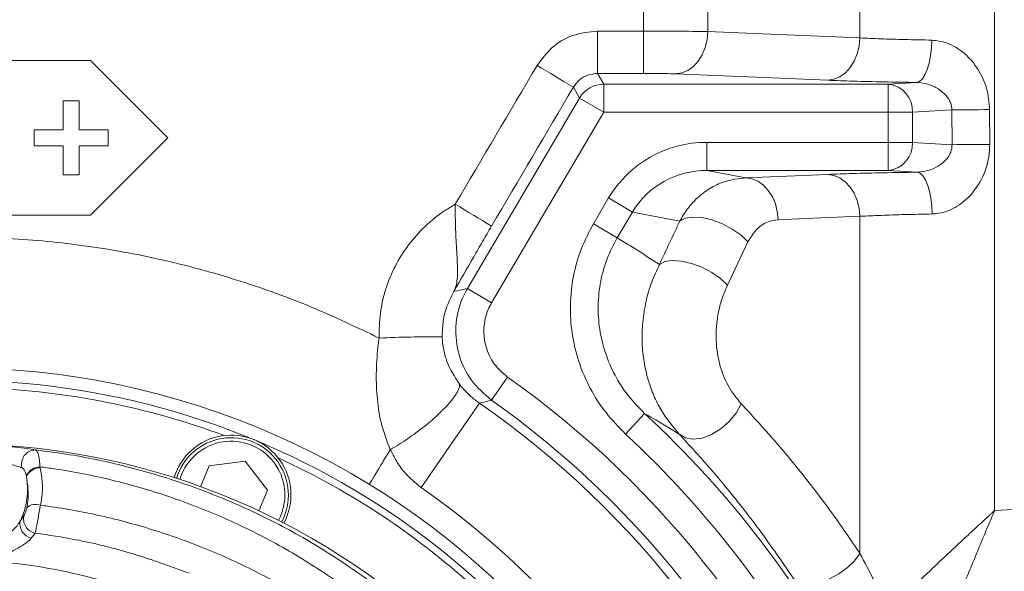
# Model space of a CAD drawing. Header units: millimetres. Extents: x 0 to 8410, y 0 to 5940.
# Tile 225 of 256: x 5324 to 5464, y 3716 to 3794. Entities that reach past the tile are written whole.
import ezdxf

# ---------------------------------------------------------------- set-up
doc = ezdxf.new("R2010")
doc.units = ezdxf.units.MM
doc.header["$LTSCALE"] = 10
doc.styles.add('SLDTEXTSTYLE0', font='TXT', dxfattribs={"width": 0.605})
doc.dimstyles.new('SLDDIMSTYLE0', dxfattribs={"dimtxt": 50, "dimasz": 50, "dimexe": 0, "dimexo": 0.0625, "dimgap": 12.5, "dimtad": 1, "dimtoh": 1, "dimdec": 1, "dimrnd": 1e-09, "dimzin": 12, "dimdsep": 46, "dimtxsty": 'SLDTEXTSTYLE0', "dimsah": 1, "dimcen": 0.09, "dimadec": 0, "dimazin": 0, "dimtfac": 1, "dimtofl": 0, "dimtmove": 0, "dimatfit": 3, "dimfxl": 0, "dimfrac": 2, "dimtolj": 1, "dimtzin": 12, "dimarcsym": 0})

# ---------------------------------------------------------------- blocks, each defined once
blk = doc.blocks.new('*D6')
at = {"color": 7, "linetype": 'Continuous', "lineweight": 0}
for p, q in [((5314.72, 3632.57), (5314.72, 4122.01)), ((6274.72, 3807.57), (6274.72, 4122.01)), ((6274.72, 4107.01), (5314.72, 4107.01))]:
    blk.add_line(p, q, dxfattribs=at)
for points in [[(5314.72, 4107.01), (5364.72, 4099.51), (5364.72, 4114.51)], [(6274.72, 4107.01), (6224.72, 4114.51), (6224.72, 4099.51)]]:
    blk.add_solid(points, dxfattribs=at)
at = {"color": 7, "linetype": 'Continuous', "lineweight": 0, "insert": (5737.44, 4171.46), "char_height": 50, "attachment_point": 1, "style": 'SLDTEXTSTYLE0'}
blk.add_mtext('960', dxfattribs=at)

msp = doc.modelspace()

# ---------------------------------------------------------------- linework, layer by layer
at = {"color": 8, "linetype": 'Continuous', "lineweight": 0}
for p, q in [((5412.404109, 3792.772168), (5412.404109, 3902.899418)), ((5421.596642, 3903.001572), (5421.596642, 3792.689466)), ((5443.231267, 3791.789981), (5443.231267, 3860.824403)), ((5462.382378, 3860.9424), (5462.382378, 3724.586564)), ((5405.889004, 3786.75362), (5405.889004, 3792.772168)), ((5405.889004, 3792.772168), (5412.404109, 3792.772168)), ((5412.404109, 3786.75362), (5412.404109, 3792.772168)), ((5405.889004, 3786.75362), (5406.766723, 3785.217929)), ((5412.404109, 3786.75362), (5405.889004, 3786.75362)), ((5438.635, 3785.77853), (5417.000376, 3786.678784)), ((5403.322306, 3783.249282), (5402.444163, 3784.785714)), ((5406.766723, 3781.220366), (5406.766723, 3785.217929)), ((5406.766723, 3785.217929), (5447.249576, 3785.217929)), ((5447.249576, 3785.217929), (5451.306723, 3785.463324)), ((5447.249576, 3781.220366), (5447.249576, 3785.217929)), ((5387.373464, 3756.173522), (5403.322306, 3783.249282)), ((5403.322306, 3783.249282), (5406.766723, 3781.220366)), ((5406.766723, 3781.220366), (5390.817881, 3754.144605)), ((5447.249576, 3781.220366), (5406.766723, 3781.220366)), ((5447.249576, 3776.945876), (5447.249576, 3781.220366)), ((5447.249576, 3781.220366), (5450.713677, 3781.220366)), ((5456.311666, 3781.558957), (5450.713677, 3781.220366)), ((5450.713677, 3781.220366), (5450.713677, 3776.945876)), ((5456.33149, 3776.606085), (5456.311666, 3781.558957)), ((5461.677088, 3781.597532), (5461.693075, 3776.652004)), ((5421.44134, 3776.945876), (5447.249576, 3776.945876)), ((5421.44134, 3776.945876), (5421.44134, 3772.948312)), ((5447.249576, 3776.945876), (5447.249576, 3772.948312)), ((5447.249576, 3776.945876), (5450.713677, 3776.945876)), ((5450.713677, 3776.945876), (5456.33149, 3776.606085)), ((5447.249576, 3772.948312), (5421.44134, 3772.948312)), ((5421.44134, 3772.948312), (5426.985909, 3771.896448)), ((5426.985909, 3771.896448), (5438.635, 3772.381448)), ((5451.389307, 3772.697923), (5447.249576, 3772.948312)), ((5405.296561, 3765.364263), (5407.456075, 3769.030389)), ((5407.456075, 3769.030389), (5410.850231, 3767.031079)), ((5410.850231, 3767.031079), (5408.690718, 3763.364952)), ((5417.598868, 3765.75079), (5410.850231, 3767.031079)), ((5443.231267, 3718.475477), (5443.231267, 3766.424483)), ((5405.296561, 3765.364263), (5408.690718, 3763.364952)), ((5427.286369, 3762.79488), (5424.370642, 3756.617995)), ((5387.373464, 3756.173522), (5390.817881, 3754.144605)), ((5390.788931, 3740.290401), (5393.094859, 3743.555858)), ((5380.779502, 3727.851796), (5389.093761, 3739.844229)), ((5409.877536, 3735.455188), (5412.591872, 3738.389961)), ((5326.53872, 3730.800719), (5326.572257, 3730.660283)), ((5324.614475, 3729.442516), (5324.587898, 3729.559472)), ((5346.704576, 3729.73226), (5346.441688, 3728.991987)), ((5462.382378, 3724.586564), (5466.953661, 3724.838043)), ((5323.736434, 3723.093147), (5324.283433, 3723.934973)), ((5325.877678, 3721.384446), (5325.306689, 3720.673612))]:
    msp.add_line(p, q, dxfattribs=at)
at = {"color": 7, "linetype": 'Continuous', "lineweight": 0}
for p, q in [((5333.724686, 3788.574831), (5295.724686, 3788.574831)), ((5344.724686, 3777.575041), (5333.724686, 3788.574831)), ((5329.849686, 3782.837292), (5329.849686, 3782.824917)), ((5332.099686, 3782.837292), (5329.849686, 3782.837292)), ((5329.849686, 3778.70001), (5329.849686, 3782.824917)), ((5332.099686, 3782.824917), (5329.849686, 3782.824917)), ((5332.099686, 3782.837292), (5332.099686, 3782.824917)), ((5332.099686, 3778.70001), (5332.099686, 3782.824917)), ((5329.849686, 3778.714447), (5325.724686, 3778.714447)), ((5325.724686, 3778.714447), (5325.724686, 3778.70001)), ((5325.724686, 3776.450073), (5325.724686, 3778.70001)), ((5329.849686, 3778.70001), (5325.724686, 3778.70001)), ((5336.224686, 3778.714447), (5332.099686, 3778.714447)), ((5336.224686, 3778.70001), (5332.099686, 3778.70001)), ((5333.724686, 3766.595977), (5344.724686, 3777.59004)), ((5333.724686, 3766.575477), (5344.724686, 3777.575041)), ((5336.224686, 3778.714447), (5336.224686, 3778.70001)), ((5336.224686, 3776.450073), (5336.224686, 3778.70001)), ((5325.724686, 3776.450073), (5329.849686, 3776.450073)), ((5329.849686, 3772.325216), (5329.849686, 3776.450073)), ((5332.099686, 3776.450073), (5336.224686, 3776.450073)), ((5332.099686, 3772.325216), (5332.099686, 3776.450073)), ((5329.849686, 3772.325216), (5332.099686, 3772.325216)), ((5295.724686, 3766.595977), (5333.724686, 3766.595977)), ((5295.724686, 3766.575477), (5333.724686, 3766.575477)), ((5333.724686, 3766.595977), (5333.724686, 3766.575477)), ((5350.595179, 3730.932856), (5355.746878, 3731.61109)), ((5355.746878, 3731.61109), (5358.910095, 3727.488706)), ((5349.371404, 3727.978402), (5350.595179, 3730.932856)), ((5358.910095, 3727.488706), (5357.68632, 3724.534251))]:
    msp.add_line(p, q, dxfattribs=at)
at = {"color": 8, "linetype": 'Continuous', "lineweight": 0, "flags": 128}
for points in [[(5417.000376, 3786.678784), (5417.885942, 3786.81701), (5418.738337, 3787.174668), (5419.525631, 3787.738362), (5420.218335, 3788.486977), (5420.790501, 3789.392472), (5421.220697, 3790.420928), (5421.492808, 3791.533821), (5421.596642, 3792.689466)], [(5421.596642, 3792.689466), (5429.307901, 3792.368862), (5443.231267, 3791.789981)], [(5438.635, 3785.77853), (5439.520636, 3785.916777), (5440.373093, 3786.274491), (5441.160434, 3786.838273), (5441.853162, 3787.586999), (5442.425324, 3788.492621), (5442.855486, 3789.521209), (5443.12753, 3790.634228), (5443.231267, 3791.789981)], [(5451.306723, 3785.463324), (5451.717512, 3785.611817), (5452.113088, 3785.976878), (5452.478801, 3786.544988), (5452.801108, 3787.295106), (5453.068073, 3788.199453), (5453.269808, 3789.224538), (5453.398842, 3790.332399), (5453.450398, 3791.482006)], [(5456.311666, 3781.558957), (5456.760605, 3781.564834), (5457.295201, 3781.570604), (5457.905809, 3781.576164), (5458.58141, 3781.581414), (5459.309814, 3781.586258), (5460.077879, 3781.59061), (5460.871745, 3781.59439), (5461.677088, 3781.597532)], [(5438.635, 3772.381448), (5439.515713, 3772.244667), (5440.363815, 3771.890916), (5441.147901, 3771.333296), (5441.83894, 3770.592453), (5442.411343, 3769.69582), (5442.843915, 3768.676597), (5443.120638, 3767.572524), (5443.231267, 3766.424483)], [(5451.389307, 3772.697923), (5451.793772, 3772.551597), (5452.183514, 3772.192308), (5452.544343, 3771.633136), (5452.863124, 3770.894436), (5453.128253, 3770.003101), (5453.330078, 3768.991577), (5453.461251, 3767.896689), (5453.516998, 3766.758294)], [(5426.985909, 3771.896448), (5427.866568, 3771.759683), (5428.714622, 3771.405976), (5429.498673, 3770.848424), (5430.189693, 3770.107668), (5430.762099, 3769.211134), (5431.194697, 3768.192014), (5431.471472, 3767.08804), (5431.582176, 3765.940085)], [(5417.598868, 3765.75079), (5418.363828, 3766.158664), (5419.435117, 3766.325312), (5420.73688, 3766.238933), (5422.176944, 3765.905644), (5423.653343, 3765.349044), (5425.061538, 3764.608544), (5426.30182, 3763.736576), (5427.286369, 3762.79488)], [(5443.231267, 3766.424483), (5435.522426, 3766.10393), (5431.582176, 3765.940085)], [(5414.683141, 3759.567923), (5415.448417, 3759.976928), (5416.519831, 3760.144758), (5417.821563, 3760.059537), (5419.26149, 3759.727294), (5420.737714, 3759.171543), (5422.145764, 3758.431613), (5423.385996, 3757.559866), (5424.370642, 3756.617995)], [(5385.452206, 3755.755701), (5386.278, 3755.936439), (5387.373464, 3756.173522)], [(5390.788931, 3740.290401), (5389.89905, 3740.057264), (5389.093761, 3739.844229)], [(5417.504221, 3735.44646), (5418.383234, 3734.925994), (5419.497891, 3734.739611), (5420.769998, 3734.900387), (5422.110317, 3735.397042), (5423.424826, 3736.194737), (5424.621311, 3737.237513), (5425.615838, 3738.45222), (5426.338643, 3739.753646)], [(5433.705437, 3714.976187), (5434.343694, 3714.453291), (5435.244822, 3714.171557), (5436.35362, 3714.148243), (5437.602167, 3714.384776), (5438.913982, 3714.866668), (5440.208708, 3715.5644), (5441.407033, 3716.43523), (5442.435554, 3717.425816), (5443.231267, 3718.475477)]]:
    msp.add_lwpolyline(points, dxfattribs=at)
at = {"color": 7, "linetype": 'Continuous', "lineweight": 0}
msp.add_circle((5313.365523, 3807.574759), 194.659913, dxfattribs=at)
at = {"color": 8, "linetype": 'Continuous', "lineweight": 0}
for centre, radius, start, end in [((5203.739751, 3456.578928), 383.670611, 58.8082624, 59.7059905), ((5406.769685, 3781.215184), 4.002746, 90.04239258, 149.45760742), ((5446.87866, 3781.396815), 3.839074, 357.36567741, 84.45566897), ((5446.87866, 3776.769427), 3.839074, 275.54433103, 2.63432259), ((5463.089948, 3300.512335), 476.141718, 90.16809088, 90.81329603), ((5289.160765, 3601.622538), 192.436286, 58.11810782, 59.91253181), ((5382.314857, 3578.086304), 171.197967, 89.507557, 92.51558091), ((5314.724686, 3632.574759), 135.862755, 20.22812669, 54.77187331), ((5314.724686, 3632.574759), 130.527769, 19.7332635, 55.2667365), ((5314.724686, 3632.574759), 131.865192, 20.22812669, 54.77187331), ((5314.724686, 3632.574759), 144.134808, 27.76535963, 47.23464037), ((5353.758396, 3726.810472), 7.635, 331.60222863, 157.5), ((5314.724686, 3632.574759), 140.137245, 27.76535963, 47.23464037), ((5325.938766, 3731.173554), 2.031454, 91.50531431, 194.76106729), ((5326.625259, 3728.511067), 2.291286, 92.16452519, 152.77012275), ((5326.60873, 3728.419017), 2.241562, 90.93232689, 152.83204343), ((5314.724686, 3727.574759), 10.064613, 333.55848307, 10.69474885), ((5314.724686, 3632.574759), 115.935122, 19.7332635, 55.2667365), ((5325.927206, 3723.494157), 1.966978, 69.76412342, 129.42568734), ((5325.756581, 3722.684896), 2.060986, 168.57498395, 257.39140605), ((5326.23591, 3723.38188), 2.029304, 164.18377049, 259.83232707)]:
    msp.add_arc(centre, radius, start, end, dxfattribs=at)
at = {"color": 7, "linetype": 'Continuous', "lineweight": 0}
for centre, radius, start, end in [((5314.724686, 3632.574759), 112.290369, 58.48954042, 155.42868454), ((5314.724686, 3632.574759), 110.5, 6.94553026, 200.83295661), ((5314.724686, 3632.574759), 109.5, 69.66870961, 87.83129039), ((5353.758396, 3726.810472), 8.5, 331.74090377, 163.25909623), ((5353.758396, 3726.810472), 8.135, 331.6923217, 163.3076783), ((5314.724686, 3632.574759), 101.5, 3.28251488, 177.54826573), ((5314.724686, 3632.574759), 109.5, 47.16870961, 65.33129039), ((5314.724686, 3632.574759), 112.290369, 15.80124471, 58.48954042)]:
    msp.add_arc(centre, radius, start, end, dxfattribs=at)
at = {"color": 8, "linetype": 'Continuous', "lineweight": 0}
for centre, major_axis, ratio, start_param, end_param in [((5246.552348, 3807.574759), (2362.227617, 3999.367949), 0.0301010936, 4.7203050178, 4.7252372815), ((5251.718973, 3804.531384), (2362.222858, 4005.369812), 0.030079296, 4.7202654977, 4.7251977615), ((5421.544126, 3760.936123), (15.993145, -3.034071), 0.9828976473, 1.7614633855, 2.8022016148), ((5421.544126, 3760.936123), (12.130449, -2.301276), 0.9719110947, 1.7614633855, 2.8022016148), ((11467.26884, 11690.231847), (6907.498266, 10861.917722), 0.1041209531, 2.4522727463, 2.453101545), ((5325.676989, 3626.12336), (140.993258, -83.051376), 0.9801928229, 1.5160005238, 1.5593580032)]:
    msp.add_ellipse(centre, major_axis=major_axis, ratio=ratio, start_param=start_param, end_param=end_param, dxfattribs=at)
for points, knots in [([(5397.277537, 3787.858664), (5397.943564, 3788.765116), (5399.275949, 3790.578472), (5402.353557, 3792.39063), (5404.681632, 3792.641871), (5405.889004, 3792.772168)], [0, 0, 0, 0, 0.3248475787, 0.6498565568, 1, 1, 1, 1]), ([(5412.404109, 3792.772168), (5413.193958, 3792.771236), (5415.32535, 3792.76872), (5418.691882, 3792.744156), (5420.628427, 3792.707695), (5421.596642, 3792.689466)], [0, 0, 0, 0, 0.2274405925, 0.6137433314, 1, 1, 1, 1]), ([(5443.231267, 3791.789981), (5444.196066, 3791.746065), (5446.10436, 3791.659204), (5449.573846, 3791.554522), (5452.145955, 3791.506407), (5453.450398, 3791.482006)], [0, 0, 0, 0, 0.3350977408, 0.6627954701, 1, 1, 1, 1]), ([(5453.450398, 3791.482006), (5454.160114, 3791.394891), (5455.820214, 3791.19112), (5458.187745, 3789.688474), (5460.121487, 3787.410987), (5461.41789, 3784.641736), (5461.589533, 3782.625844), (5461.677088, 3781.597532)], [0, 0, 0, 0, 0.15795798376, 0.36948073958, 0.5768961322, 0.78417343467, 1, 1, 1, 1]), ([(5405.889004, 3786.75362), (5405.405849, 3786.701876), (5404.4743, 3786.602111), (5403.242554, 3785.875744), (5402.710316, 3785.149089), (5402.444163, 3784.785714)], [0, 0, 0, 0, 0.3500957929, 0.6750051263, 1, 1, 1, 1]), ([(5417.000376, 3786.678784), (5416.516285, 3786.695275), (5415.548096, 3786.728257), (5413.864766, 3786.750498), (5412.799036, 3786.752776), (5412.404109, 3786.75362)], [0, 0, 0, 0, 0.3862856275, 0.7725763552, 1, 1, 1, 1]), ([(5451.306723, 3785.463324), (5449.734239, 3785.487529), (5446.543655, 3785.536642), (5442.231864, 3785.643451), (5439.831423, 3785.733599), (5438.635, 3785.77853)], [0, 0, 0, 0, 0.3277048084, 0.6649160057, 1, 1, 1, 1]), ([(5456.311666, 3781.558957), (5456.281158, 3781.888245), (5456.242011, 3782.310786), (5455.898955, 3783.103079), (5455.260269, 3783.93748), (5454.046357, 3784.790469), (5452.668652, 3785.352706), (5451.711999, 3785.430407), (5451.306723, 3785.463324)], [0, 0, 0, 0, 0.1397455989, 0.1793217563, 0.3720635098, 0.590159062, 0.8263753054, 1, 1, 1, 1]), ([(5451.389307, 3772.697923), (5451.898279, 3772.747843), (5452.941821, 3772.850195), (5454.395466, 3773.521709), (5455.481837, 3774.387753), (5456.048334, 3775.25613), (5456.300904, 3775.950406), (5456.320218, 3776.364458), (5456.33149, 3776.606085)], [0, 0, 0, 0, 0.2187676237, 0.4485376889, 0.6835596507, 0.8228208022, 0.8966043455, 1, 1, 1, 1]), ([(5461.693075, 3776.652004), (5461.665505, 3776.053391), (5461.585401, 3774.314103), (5460.642933, 3771.58011), (5458.713989, 3768.956371), (5456.362024, 3767.317254), (5454.549324, 3766.801295), (5453.670199, 3766.764675), (5453.516998, 3766.758294)], [0, 0, 0, 0, 0.1259585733, 0.3659767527, 0.59573787, 0.8023295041, 0.9655530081, 1, 1, 1, 1]), ([(5438.635, 3772.381448), (5439.803358, 3772.425438), (5442.173934, 3772.514693), (5446.497186, 3772.622788), (5449.752756, 3772.672788), (5451.389307, 3772.697923)], [0, 0, 0, 0, 0.3258279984, 0.6610988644, 1, 1, 1, 1]), ([(5417.598868, 3765.75079), (5417.948277, 3766.347122), (5418.658473, 3767.559201), (5420.103481, 3769.125839), (5421.841367, 3770.442027), (5424.1553, 3771.576766), (5425.932752, 3771.777507), (5426.985909, 3771.896448)], [0, 0, 0, 0, 0.163876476, 0.3330884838, 0.5212493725, 0.716335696, 1, 1, 1, 1]), ([(5374.800796, 3749.119291), (5374.822381, 3750.299003), (5374.865552, 3752.658438), (5375.675716, 3756.122913), (5377.025313, 3759.401458), (5378.907912, 3762.415907), (5381.280145, 3765.058183), (5383.588338, 3766.93096), (5385.119785, 3767.829071), (5385.633212, 3768.130168)], [0, 0, 0, 0, 0.153612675, 0.307226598, 0.4608973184, 0.6145701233, 0.7684737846, 0.9223795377, 1, 1, 1, 1]), ([(5385.452206, 3755.755701), (5385.453931, 3755.759107), (5385.70638, 3756.257442), (5385.939425, 3757.210346), (5385.97677, 3758.91831), (5385.891588, 3760.688256), (5385.766247, 3762.770121), (5385.642096, 3765.281481), (5385.636368, 3767.118306), (5385.633212, 3768.130168)], [0, 0, 0, 0, 0.0014683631, 0.2148609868, 0.3581560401, 0.5013854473, 0.655965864, 0.8104798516, 1, 1, 1, 1]), ([(5453.516998, 3766.758294), (5452.197131, 3766.731797), (5449.608161, 3766.679823), (5446.116676, 3766.566277), (5444.202191, 3766.472196), (5443.231267, 3766.424483)], [0, 0, 0, 0, 0.33887286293, 0.66471187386, 1, 1, 1, 1]), ([(5390.799837, 3765.027626), (5390.373481, 3764.300729), (5389.510776, 3762.8299), (5387.707767, 3759.7071), (5386.380394, 3757.382447), (5385.456332, 3755.762932), (5385.452206, 3755.755701)], [0, 0, 0, 0, 0.2270264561, 0.4593727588, 0.9975860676, 1, 1, 1, 1]), ([(5409.877536, 3735.455188), (5408.912072, 3736.440885), (5406.981192, 3738.412229), (5404.753541, 3741.925799), (5403.122918, 3745.738502), (5402.162488, 3749.764928), (5401.911118, 3753.882575), (5402.357476, 3757.928681), (5403.444273, 3761.827779), (5404.679137, 3764.185444), (5405.296561, 3765.364263)], [0, 0, 0, 0, 0.1264112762, 0.2528163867, 0.3792889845, 0.5057522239, 0.6309626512, 0.7561649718, 0.8780840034, 1, 1, 1, 1]), ([(5431.582176, 3765.940085), (5431.102722, 3765.869139), (5429.993684, 3765.705031), (5428.433443, 3764.698912), (5427.642943, 3763.386759), (5427.286369, 3762.79488)], [0, 0, 0, 0, 0.2947953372, 0.6819002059, 1, 1, 1, 1]), ([(5221.916032, 3725.715397), (5224.610664, 3728.214871), (5230.004543, 3733.218099), (5238.841384, 3739.844541), (5248.188817, 3745.801334), (5258.068221, 3750.955813), (5268.396461, 3755.292943), (5279.049162, 3758.759033), (5289.9455, 3761.319879), (5301.025819, 3762.931304), (5312.218209, 3763.608878), (5323.428336, 3763.354444), (5334.37188, 3762.181355), (5344.986441, 3760.13439), (5355.220814, 3757.284997), (5365.228013, 3753.693449), (5371.613268, 3750.642386), (5374.800796, 3749.119291)], [0, 0, 0, 0, 0.066783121, 0.1336805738, 0.2004632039, 0.2681087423, 0.3359946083, 0.4038796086, 0.4715239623, 0.5392309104, 0.6071801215, 0.6751292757, 0.7428361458, 0.8070239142, 0.8714173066, 0.9358113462, 1, 1, 1, 1]), ([(5408.690718, 3763.364952), (5408.176459, 3762.382121), (5407.147923, 3760.416423), (5406.246761, 3757.163227), (5405.882606, 3753.786732), (5406.102655, 3750.348387), (5406.915912, 3746.986073), (5408.28982, 3743.800012), (5410.162043, 3740.863285), (5411.78191, 3739.214422), (5412.591872, 3738.389961)], [0, 0, 0, 0, 0.1215934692, 0.2431913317, 0.3682375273, 0.4932954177, 0.6198736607, 0.7464652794, 0.8732282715, 1, 1, 1, 1]), ([(5417.504221, 3735.44646), (5416.591518, 3736.531926), (5415.212482, 3738.171999), (5413.86072, 3740.91648), (5413.026274, 3743.206224), (5412.457817, 3745.711603), (5412.173607, 3748.480073), (5412.258188, 3751.392566), (5412.730582, 3754.313823), (5413.531893, 3757.078835), (5414.299332, 3758.738099), (5414.683141, 3759.567923)], [0, 0, 0, 0, 0.1800097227, 0.2719835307, 0.3639336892, 0.4633440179, 0.5627467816, 0.6742465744, 0.7857864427, 0.8928684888, 1, 1, 1, 1]), ([(5424.370642, 3756.617995), (5424.119026, 3756.036215), (5423.616034, 3754.873206), (5423.084458, 3752.920996), (5422.774314, 3750.852285), (5422.723834, 3748.798211), (5422.925108, 3746.848733), (5423.443227, 3744.542225), (5424.515886, 3741.959449), (5425.728794, 3740.491653), (5426.338643, 3739.753646)], [0, 0, 0, 0, 0.1092404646, 0.2183775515, 0.3284591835, 0.4384427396, 0.5356303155, 0.6328372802, 0.8153906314, 1, 1, 1, 1]), ([(5385.452206, 3755.755701), (5385.042021, 3754.943358), (5384.3312, 3753.535623), (5383.828484, 3751.313735), (5383.800457, 3749.962985), (5383.786242, 3749.277947)], [0, 0, 0, 0, 0.4020683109, 0.6967564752, 1, 1, 1, 1]), ([(5390.788931, 3740.290401), (5389.764246, 3741.176786), (5387.714694, 3742.949714), (5385.973112, 3746.711406), (5385.510115, 3750.763279), (5386.219582, 3754.008505), (5387.112282, 3755.683468), (5387.373464, 3756.173522)], [0, 0, 0, 0, 0.2266305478, 0.4533011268, 0.6798477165, 0.9063311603, 1, 1, 1, 1]), ([(5390.817881, 3754.144605), (5390.643586, 3753.817871), (5390.047916, 3752.701226), (5389.574196, 3750.537613), (5389.882661, 3747.836133), (5391.044318, 3745.328293), (5392.411352, 3744.146664), (5393.094859, 3743.555858)], [0, 0, 0, 0, 0.09368236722, 0.32016862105, 0.54669409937, 0.77335003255, 1, 1, 1, 1]), ([(5376.390437, 3733.239405), (5375.950233, 3734.373601), (5375.057414, 3736.673971), (5374.496266, 3740.323392), (5374.340094, 3744.059751), (5374.520713, 3746.991348), (5374.743079, 3748.680785), (5374.800796, 3749.119291)], [0, 0, 0, 0, 0.2322888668, 0.471126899, 0.6931477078, 0.9203540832, 1, 1, 1, 1]), ([(5383.786242, 3749.277947), (5383.793985, 3749.106216), (5383.823106, 3748.460258), (5383.98846, 3747.352476), (5384.252416, 3746.379952), (5384.832633, 3744.712514), (5385.533642, 3743.632211), (5386.184931, 3742.628531)], [0, 0, 0, 0, 0.06798961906, 0.25573940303, 0.44412542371, 0.48355187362, 1, 1, 1, 1]), ([(5376.403841, 3733.253016), (5377.204888, 3733.732202), (5378.806982, 3734.690574), (5381.298623, 3736.549425), (5383.501332, 3738.463476), (5385.193396, 3740.259651), (5386.164326, 3741.706558), (5386.290612, 3742.381565), (5386.193044, 3742.60957), (5386.184931, 3742.628531)], [0, 0, 0, 0, 0.1650661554, 0.3301323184, 0.4951982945, 0.6602640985, 0.8253300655, 0.985474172, 1, 1, 1, 1]), ([(5386.184931, 3742.628531), (5386.389689, 3742.371373), (5386.889237, 3741.743985), (5387.835231, 3740.786802), (5388.669133, 3740.162253), (5389.093761, 3739.844229)], [0, 0, 0, 0, 0.2542330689, 0.6202511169, 1, 1, 1, 1]), ([(5426.338643, 3739.753646), (5427.819334, 3738.152477), (5430.783275, 3734.947373), (5435.075383, 3729.768475), (5439.256634, 3724.322778), (5441.905403, 3720.426029), (5443.231267, 3718.475477)], [0, 0, 0, 0, 0.2488122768, 0.4980542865, 0.7487467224, 1, 1, 1, 1]), ([(5417.504221, 3735.44646), (5416.270844, 3736.20597), (5414.644133, 3737.207693), (5412.991479, 3738.159755), (5412.591872, 3738.389961)], [0, 0, 0, 0, 0.7582028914, 1, 1, 1, 1]), ([(5433.705437, 3714.976187), (5432.444791, 3716.836692), (5429.920611, 3720.561968), (5425.923812, 3725.788701), (5421.796653, 3730.788911), (5418.935888, 3733.893014), (5417.504221, 3735.44646)], [0, 0, 0, 0, 0.2486835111, 0.4979371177, 0.7487430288, 1, 1, 1, 1]), ([(5325.885401, 3733.204308), (5325.925246, 3733.186679), (5326.087215, 3733.11502), (5326.302549, 3732.713408), (5326.466617, 3731.866616), (5326.51658, 3731.128008), (5326.53872, 3730.800719)], [0, 0, 0, 0, 0.1060722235, 0.431175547, 0.7479438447, 1, 1, 1, 1]), ([(5325.885401, 3733.204308), (5326.973778, 3733.069487), (5330.956697, 3732.576109), (5337.766254, 3731.232638), (5346.163575, 3728.825111), (5354.285723, 3725.709429), (5362.154005, 3721.88048), (5369.693992, 3717.322974), (5376.861106, 3712.070942), (5383.515666, 3706.234133), (5390.215258, 3699.226093), (5396.691284, 3690.877883), (5402.642365, 3681.108371), (5407.06632, 3671.574082), (5410.199042, 3662.520574), (5412.309572, 3654.11798), (5413.761042, 3645.541276), (5414.098313, 3639.734778), (5414.266639, 3636.836844)], [0, 0, 0, 0, 0.0225709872, 0.0825985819, 0.1428910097, 0.2032039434, 0.2632596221, 0.3255367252, 0.3880597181, 0.4505997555, 0.5129001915, 0.5938998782, 0.6751467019, 0.7561455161, 0.8170045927, 0.8780835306, 0.9391533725, 1, 1, 1, 1]), ([(5373.41372, 3728.307326), (5373.444388, 3728.358292), (5373.995282, 3729.273816), (5374.946857, 3730.852065), (5376.00824, 3732.607342), (5376.390437, 3733.239405)], [0, 0, 0, 0, 0.0363516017, 0.6529967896, 1, 1, 1, 1]), ([(5376.403841, 3733.253016), (5376.39989, 3733.250048), (5376.394655, 3733.246115), (5376.391268, 3733.240727), (5376.390437, 3733.239405)], [0, 0, 0, 0, 0.7547531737, 1, 1, 1, 1]), ([(5380.779502, 3727.851796), (5379.935284, 3728.548756), (5378.566748, 3729.678575), (5377.234653, 3731.598744), (5376.675799, 3732.711507), (5376.403841, 3733.253016)], [0, 0, 0, 0, 0.45252953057, 0.73358197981, 1, 1, 1, 1]), ([(5323.974357, 3730.655963), (5323.736177, 3730.73961), (5323.238913, 3730.914245), (5321.963726, 3731.308744), (5320.978146, 3731.62103), (5320.396848, 3731.805217)], [0, 0, 0, 0, 0.2738374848, 0.571707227, 1, 1, 1, 1]), ([(5324.587898, 3729.559472), (5324.551444, 3729.699186), (5324.471719, 3730.004738), (5324.299857, 3730.384463), (5324.119492, 3730.590461), (5324.002464, 3730.643278), (5323.974357, 3730.655963)], [0, 0, 0, 0, 0.2710822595, 0.5928498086, 0.9022136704, 1, 1, 1, 1]), ([(5410.275778, 3637.474537), (5410.030248, 3641.220055), (5409.538378, 3648.723448), (5407.206438, 3659.699042), (5403.773078, 3670.30072), (5399.141216, 3680.382668), (5393.436295, 3689.856755), (5387.223589, 3697.952753), (5380.796422, 3704.750185), (5374.413785, 3710.411043), (5367.530853, 3715.510936), (5360.28998, 3719.935513), (5352.734281, 3723.652287), (5344.937029, 3726.675992), (5336.868058, 3729.017416), (5330.68013, 3730.247383), (5327.21895, 3730.709833), (5326.53872, 3730.800719)], [0, 0, 0, 0, 0.0821199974, 0.1645109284, 0.2466492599, 0.3285078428, 0.4106120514, 0.492468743, 0.5552169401, 0.618206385, 0.6811752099, 0.7438951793, 0.8041228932, 0.8646144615, 0.9250817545, 0.9852762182, 1, 1, 1, 1]), ([(5326.572257, 3730.660283), (5326.696272, 3729.95302), (5326.94761, 3728.519626), (5326.86781, 3726.721284), (5326.669184, 3725.666877), (5326.607556, 3725.339726)], [0, 0, 0, 0, 0.4018446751, 0.8144102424, 1, 1, 1, 1]), ([(5324.678024, 3725.013546), (5324.72917, 3725.287084), (5325.00411, 3726.757519), (5324.789314, 3728.237692), (5324.614475, 3729.442516)], [0, 0, 0, 0, 0.1860247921, 1, 1, 1, 1]), ([(5324.283433, 3723.934973), (5324.303624, 3723.967162), (5324.347011, 3724.036332), (5324.436068, 3724.22671), (5324.5316, 3724.476105), (5324.619266, 3724.755975), (5324.65836, 3724.927349), (5324.678024, 3725.013546)], [0, 0, 0, 0, 0.1924469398, 0.4135343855, 0.6151461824, 0.8064252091, 1, 1, 1, 1]), ([(5326.607556, 3725.339726), (5326.553006, 3725.028471), (5326.444474, 3724.409199), (5326.262884, 3723.414964), (5326.091542, 3722.503742), (5325.952819, 3721.782187), (5325.901137, 3721.508623), (5325.877678, 3721.384446)], [0, 0, 0, 0, 0.2047403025, 0.4073500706, 0.6122763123, 0.8240034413, 1, 1, 1, 1]), ([(5326.607556, 3725.339726), (5326.950827, 3725.294658), (5329.996127, 3724.894846), (5335.707251, 3723.830314), (5343.580208, 3721.655735), (5351.207046, 3718.828108), (5359.425037, 3714.950471), (5368.01052, 3709.739074), (5376.670639, 3703.000802), (5384.402082, 3695.406034), (5391.121231, 3687.053631), (5396.813254, 3678.082785), (5401.485342, 3668.510863), (5405.011874, 3658.419354), (5407.483927, 3647.950513), (5408.111187, 3640.773605), (5408.424297, 3637.191095)], [0, 0, 0, 0, 0.0077780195, 0.0690020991, 0.13049064, 0.1919979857, 0.2532478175, 0.3373581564, 0.4217709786, 0.505913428, 0.5880555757, 0.6704447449, 0.7525860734, 0.8349785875, 0.9176259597, 1, 1, 1, 1]), ([(5447.350037, 3710.301844), (5448.104144, 3711.06135), (5449.730282, 3712.69913), (5452.418234, 3715.292629), (5455.356025, 3718.069026), (5457.943184, 3720.47723), (5459.867954, 3722.260031), (5460.949612, 3723.260796), (5461.56445, 3723.829627), (5461.915171, 3724.154152), (5462.115455, 3724.339503), (5462.229871, 3724.445399), (5462.297892, 3724.50836), (5462.334062, 3724.54184), (5462.360296, 3724.566123), (5462.372634, 3724.577544), (5462.382378, 3724.586564)], [0, 0, 0, 0, 0.1667697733, 0.3596180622, 0.5524833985, 0.748542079, 0.8570684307, 0.9184693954, 0.9534411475, 0.9734023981, 0.9848038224, 0.9913175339, 0.9950391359, 0.9976669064, 0.9981573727, 1, 1, 1, 1]), ([(5462.382378, 3724.586564), (5462.376586, 3724.57274), (5462.365877, 3724.547178), (5462.327532, 3724.455657), (5462.195947, 3724.141602), (5461.710448, 3722.983003), (5460.394849, 3719.842322), (5458.341585, 3714.911354), (5456.199757, 3709.584773), (5454.458099, 3705.044894), (5453.580356, 3702.549276), (5453.141514, 3701.301551)], [0, 0, 0, 0, 0.0017317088, 0.0032020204, 0.0114647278, 0.0410746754, 0.148373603, 0.4053847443, 0.6623492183, 0.8311860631, 1, 1, 1, 1]), ([(5320.894485, 3720.252995), (5321.582967, 3720.799695), (5322.637569, 3721.637119), (5323.471544, 3722.660508), (5323.701206, 3723.03561), (5323.736434, 3723.093147)], [0, 0, 0, 0, 0.61420216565, 0.94082278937, 1, 1, 1, 1]), ([(5325.306689, 3720.673612), (5325.265791, 3720.626515), (5325.000682, 3720.321224), (5323.967417, 3719.506071), (5322.729417, 3718.880403), (5321.917691, 3718.470168)], [0, 0, 0, 0, 0.0590962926, 0.3830728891, 1, 1, 1, 1]), ([(5325.877678, 3721.384446), (5327.78809, 3721.094311), (5332.298361, 3720.409336), (5339.658374, 3718.613412), (5344.94145, 3716.702923), (5347.759365, 3715.683896)], [0, 0, 0, 0, 0.25532905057, 0.60280347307, 1, 1, 1, 1]), ([(5345.915019, 3711.043862), (5343.415943, 3711.983239), (5338.401822, 3713.867995), (5331.375277, 3715.716983), (5324.982117, 3716.906934), (5321.184344, 3717.236439), (5319.280224, 3717.401645)], [0, 0, 0, 0, 0.2911892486, 0.5842391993, 0.7915466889, 1, 1, 1, 1]), ([(5443.231267, 3718.475477), (5443.917403, 3717.176243), (5445.297881, 3714.562238), (5446.66328, 3711.727592), (5447.350037, 3710.301844)], [0, 0, 0, 0, 0.4970280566, 1, 1, 1, 1])]:
    msp.add_open_spline(points, degree=3, knots=knots, dxfattribs=at)
at = {"color": 7, "linetype": 'Continuous', "lineweight": 0}
for points, knots in [([(5320.510828, 3733.799221), (5321.352343, 3733.741161), (5322.837061, 3733.638725), (5324.748747, 3733.406772), (5325.510876, 3733.271019), (5325.885401, 3733.204308)], [0, 0, 0, 0, 0.3995383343, 0.7049217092, 1, 1, 1, 1]), ([(5583.159897, 3685.435676), (5582.890372, 3686.459074), (5582.376241, 3688.411257), (5581.617317, 3691.189782), (5580.901575, 3693.665339), (5580.206888, 3695.9072), (5579.541663, 3697.894091), (5578.918517, 3699.611207), (5578.384283, 3700.980194), (5577.926472, 3702.084326), (5577.486299, 3703.091999), (5577.017938, 3704.107927), (5576.472186, 3705.221388), (5575.842973, 3706.4194), (5575.127116, 3707.679213), (5574.372818, 3708.89631), (5573.630549, 3709.995291), (5572.959236, 3710.913942), (5572.341043, 3711.703276), (5571.688752, 3712.485674), (5570.889857, 3713.376515), (5569.839535, 3714.440027), (5568.555144, 3715.588624), (5567.1331, 3716.68582), (5565.607384, 3717.693841), (5564.086134, 3718.543573), (5562.499255, 3719.281474), (5560.875206, 3719.904841), (5559.039189, 3720.460596), (5556.450007, 3721.021936), (5553.212746, 3721.3523), (5549.508976, 3721.271428), (5545.975932, 3720.849378), (5542.431657, 3720.148116), (5538.678005, 3719.145313), (5534.625101, 3717.807712), (5530.207461, 3716.090846), (5525.454458, 3713.985926), (5520.464883, 3711.531898), (5515.36664, 3708.804681), (5510.281749, 3705.893596), (5505.369254, 3702.920976), (5500.795261, 3700.026481), (5496.624672, 3697.291768), (5492.55202, 3694.542369), (5488.214497, 3691.53307), (5483.330011, 3688.047489), (5477.867846, 3684.036158), (5471.872714, 3679.502281), (5465.526133, 3674.557013), (5457.4376, 3668.068979), (5447.743765, 3659.992973), (5436.494522, 3650.202656), (5425.394708, 3640.204347), (5416.243623, 3631.737747), (5409.061872, 3624.968177), (5403.784836, 3619.925927), (5398.589456, 3614.8908), (5393.482253, 3609.866503), (5388.46958, 3604.856164), (5383.545659, 3599.853533), (5378.525031, 3594.674564), (5373.165381, 3589.061084), (5367.250965, 3582.766776), (5360.752759, 3575.735962), (5353.713206, 3567.993192), (5346.177684, 3559.578876), (5338.1941, 3550.540657), (5329.827436, 3540.90516), (5321.119325, 3530.698074), (5315.343458, 3523.712123), (5312.372693, 3520.118961)], [0, 0, 0, 0, 0.0188588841, 0.0359742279, 0.0513430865, 0.0649656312, 0.0781522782, 0.0891552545, 0.0979790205, 0.1046275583, 0.1103626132, 0.1169480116, 0.1239468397, 0.1317122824, 0.1402447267, 0.1488979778, 0.1563825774, 0.1630052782, 0.1682752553, 0.1732171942, 0.1796569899, 0.1876276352, 0.1971244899, 0.206874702, 0.2155956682, 0.225103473, 0.2330140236, 0.2410191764, 0.2502201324, 0.2606115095, 0.2784224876, 0.2944247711, 0.3087302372, 0.323110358, 0.3379553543, 0.3534822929, 0.3698472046, 0.387051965, 0.4044532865, 0.4214410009, 0.4380319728, 0.4538852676, 0.4680437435, 0.4804561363, 0.4919099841, 0.5046744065, 0.5188847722, 0.5345289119, 0.5515932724, 0.5695953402, 0.5874536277, 0.6182451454, 0.6484085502, 0.6778461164, 0.7065030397, 0.7205596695, 0.7344521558, 0.7481903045, 0.7617802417, 0.7752248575, 0.7885265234, 0.8017671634, 0.8163920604, 0.8329333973, 0.8513719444, 0.8716827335, 0.8938316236, 0.917783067, 0.9435052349, 0.9709424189, 1, 1, 1, 1]), ([(5531.927961, 3716.718277), (5531.75013, 3716.693945), (5530.343827, 3716.501528), (5527.474988, 3715.765952), (5523.20738, 3714.469443), (5518.868348, 3712.816932), (5514.561469, 3710.948058), (5510.421347, 3708.96986), (5506.103374, 3706.736926), (5501.656868, 3704.279234), (5497.224481, 3701.686427), (5493.019847, 3699.107954), (5489.275125, 3696.723853), (5485.845219, 3694.475768), (5482.371593, 3692.14119), (5478.456575, 3689.441549), (5473.949166, 3686.247299), (5468.82384, 3682.509652), (5463.145127, 3678.244339), (5457.111889, 3673.576898), (5449.431402, 3667.465381), (5440.235907, 3659.884206), (5429.570756, 3650.716546), (5419.090416, 3641.337518), (5410.512442, 3633.344784), (5403.82385, 3626.929617), (5398.922841, 3622.144128), (5394.105004, 3617.358707), (5389.371049, 3612.579262), (5384.721491, 3607.811668), (5380.138663, 3603.040283), (5375.437144, 3598.067025), (5370.400364, 3592.645135), (5364.849513, 3586.546037), (5358.789551, 3579.724739), (5352.27687, 3572.184816), (5345.382887, 3563.935749), (5338.180405, 3554.997129), (5330.72974, 3545.396989), (5323.065115, 3535.169447), (5318.045079, 3528.149185), (5315.462426, 3524.537478)], [0, 0, 0, 0, 0.003589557, 0.0283864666, 0.0543333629, 0.0819733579, 0.1038435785, 0.1262879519, 0.1487397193, 0.1712032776, 0.1936272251, 0.2141189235, 0.2317467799, 0.2465068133, 0.2618466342, 0.2794941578, 0.2995615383, 0.3220324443, 0.3468849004, 0.373090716, 0.3990349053, 0.4437053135, 0.4873491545, 0.5298399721, 0.5711160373, 0.5913438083, 0.6113362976, 0.6311159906, 0.6506986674, 0.670094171, 0.6893077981, 0.7085841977, 0.7301073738, 0.7543938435, 0.7814342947, 0.8112145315, 0.8437126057, 0.8789045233, 0.9167533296, 0.9571721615, 1, 1, 1, 1])]:
    msp.add_open_spline(points, degree=3, knots=knots, dxfattribs=at)

# ---------------------------------------------------------------- dimensions: what is measured, and where the dimension line sits
dim = msp.add_linear_dim(base=(5314.724686, 4107.006598), p1=(6274.724686, 3807.574759), p2=(5314.724686, 3632.574759), dimstyle='SLDDIMSTYLE0', dxfattribs=at)
dim.commit()
dim.dimension.update_dxf_attribs({"geometry": '*D6', "text_midpoint": (5794.724686, 4107.006598), "dimtype": 160})

doc.saveas('drawing.dxf')
